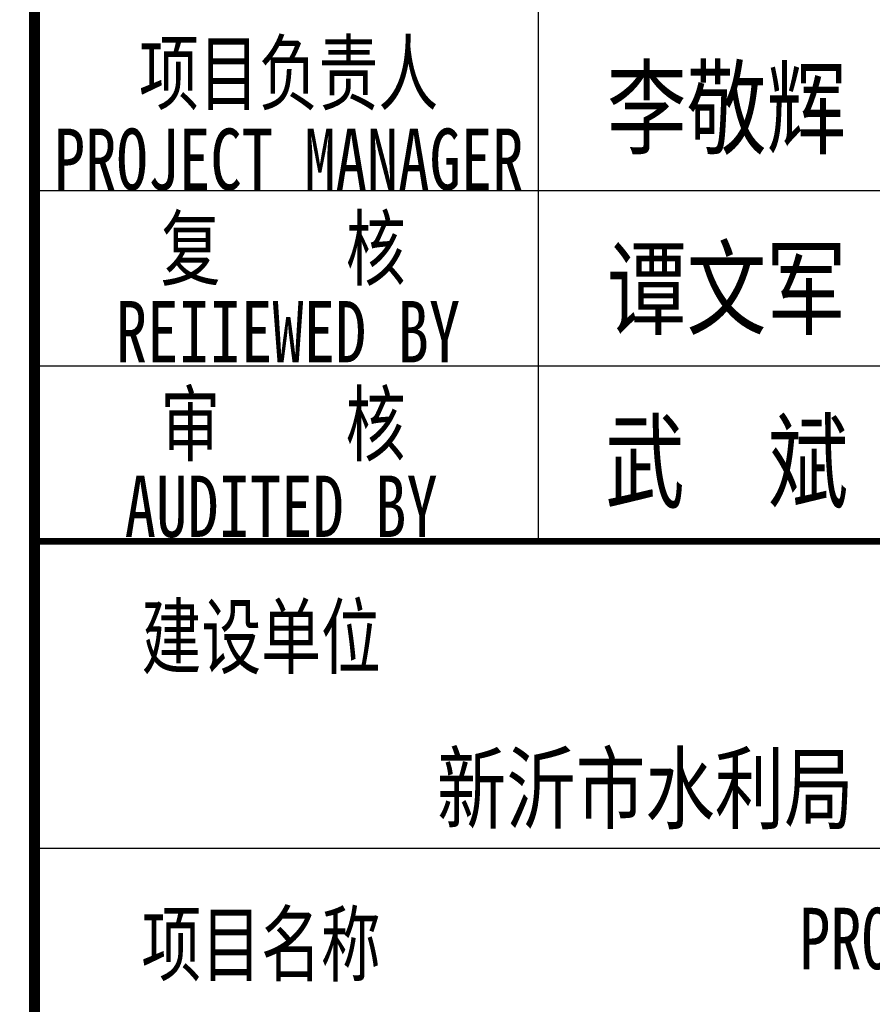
# Model space of a CAD drawing. Extents: x 499396 to 499732, y 3804753 to 3804872.
# Tile 28 of 41: x 499718.78 to 499726.57, y 3804770.15 to 3804779.13. Entities that reach past the tile are written whole.
import ezdxf
from ezdxf.enums import TextEntityAlignment as Align

# ---------------------------------------------------------------- set-up
doc = ezdxf.new("R2010")
doc.units = 0
doc.layers.get('0').update_dxf_attribs({"linetype": 'CONTINUOUS'})
doc.layers.add('PUB_TITLE', color=4, linetype='CONTINUOUS')
doc.layers.add('TK', color=7, linetype='CONTINUOUS')
doc.styles.add('-宋体', font='txt', dxfattribs={"width": 0.8})
doc.styles.add('TKHZ1', font='txt', dxfattribs={"width": 0.8})

# ---------------------------------------------------------------- blocks, each defined once
blk = doc.blocks.new('wrtgtg')
at = {"layer": 'PUB_TITLE'}
for p, q in [((4504.3, 4748.3), (4504.3, 11158.8)), ((2204.3, 6358.8), (7804.3, 6358.8)), ((2204.3, 5558.8), (7804.3, 5558.8)), ((2204.3, 4758.8), (7804.3, 4758.8)), ((2204.3, 4758.8), (7804.3, 4758.8)), ((2204.3, 3358.8), (7804.3, 3358.8))]:
    blk.add_line(p, q, dxfattribs=at)
for points, const_width in [([(2204.3, -4841.2), (2204.3, 52558.8)], 50), ([(2204.3, 4758.8), (7804.3, 4758.8)], 29.7)]:
    blk.add_lwpolyline(points, dxfattribs=dict(at, const_width=const_width))
at = {"layer": 'TK'}
for s, height, style, width, p in [('项目负责人', 280, '-宋体', 0.75, (3363.7, 6899.7)), ('李敬辉', 350, 'TKHZ1', 0.8, (5361.9, 6741.2)), ('PROJECT MANAGER', 280, '-宋体', 0.75, (3363.7, 6501.3)), ('复    核', 280, '-宋体', 0.75, (3338.9, 6100.3)), ('谭文军', 350, 'TKHZ1', 0.8, (5361.9, 5920.6)), ('REIIEWED BY', 280, '-宋体', 0.75, (3361, 5714.8)), ('审    核', 280, '-宋体', 0.75, (3337.8, 5300.3)), ('武  斌', 350, 'TKHZ1', 0.8, (5361.9, 5128.1)), ('AUDITED BY', 280, '-宋体', 0.75, (3329.9, 4916.3))]:
    blk.add_text(s, height=height, dxfattribs=dict(at, style=style, width=width)).set_placement(p, align=Align.MIDDLE)
at = {"layer": 'TK', "style": '-宋体', "width": 0.75}
for s, p in [('建设单位', (2692.5, 4183.8)), ('项目名称', (2692, 2782.2)), ('PROJECT TITLE', (5692.7, 2807.5, 0))]:
    blk.add_text(s, height=280, dxfattribs=at).set_placement(p)
at = {"layer": 'TK', "style": 'TKHZ1', "width": 0.8}
blk.add_text('新沂市水利局', height=304.92, dxfattribs=at).set_placement((4991, 3479.3), align=Align.CENTER)

msp = doc.modelspace()

# ---------------------------------------------------------------- block references
at = {"xscale": 0.002, "yscale": 0.002, "zscale": 0.002}
msp.add_blockref('wrtgtg', (499714.5114, 3804764.8589), dxfattribs=at)

doc.saveas('drawing.dxf')
